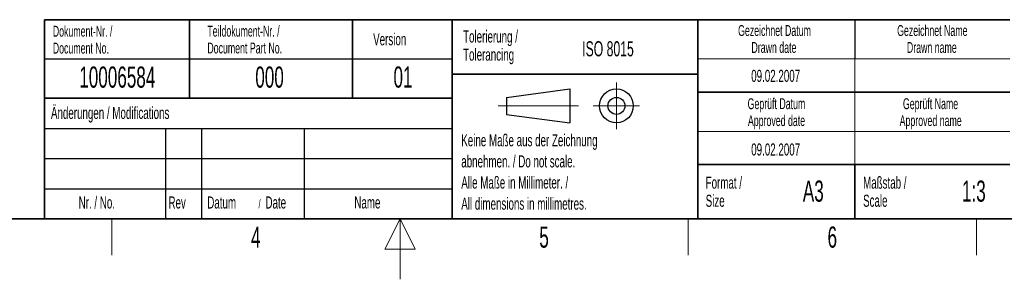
# Model space of a CAD drawing. Header units: millimetres. Extents: x 5 to 418, y 2 to 292.
# Tile 3 of 8: x 154 to 317, y 2 to 45. Entities that reach past the tile are written whole.
import ezdxf

# ---------------------------------------------------------------- set-up
doc = ezdxf.new("R2010")
doc.units = ezdxf.units.MM
doc.layers.add('SLD-0', color=7, linetype='Continuous')
doc.styles.add('SLDTEXTSTYLE0', font='TXT', dxfattribs={"width": 0.605})

msp = doc.modelspace()

# ---------------------------------------------------------------- linework, layer by layer
at = {"layer": 'SLD-0', "lineweight": 35}
for p, q in [((158.1167, 45), (225.6167, 45)), ((158.1167, 45), (158.1167, 32)), ((182.1167, 45), (182.1167, 32)), ((209.1167, 45), (209.1167, 32)), ((225.6167, 45), (225.6167, 32)), ((225.6167, 45), (266.3305, 45)), ((225.6167, 45), (225.6167, 36)), ((266.3305, 12), (266.3305, 45)), ((266.3305, 45), (266.3305, 12)), ((318, 45), (266.3305, 45)), ((225.6167, 36), (266.3305, 36)), ((225.6167, 36), (225.6167, 12)), ((266.3305, 33), (318, 33)), ((158.1167, 32), (158.1167, 12)), ((158.1167, 32), (225.6167, 32)), ((225.6167, 32), (225.6167, 12)), ((266.3305, 21), (318, 21)), ((292.3305, 21), (292.3305, 12)), ((26, 12), (408, 12)), ((158.1167, 12), (225.6167, 12)), ((225.6167, 12), (266.3305, 12)), ((266.3305, 12), (318, 12))]:
    msp.add_line(p, q, dxfattribs=at)
at = {"layer": 'SLD-0'}
for p, q in [((292.3305, 45), (292.3305, 38.5)), ((158.1167, 38.5), (225.6167, 38.5)), ((158.1167, 27), (225.6167, 27)), ((178.1167, 27), (178.1167, 12)), ((184.1167, 27), (184.1167, 12)), ((201.1167, 27), (201.1167, 12)), ((158.1167, 22), (225.6167, 22)), ((158.1167, 17), (225.6167, 17))]:
    msp.add_line(p, q, dxfattribs=at)
at = {"layer": 'SLD-0', "lineweight": 18}
for p, q in [((266.3305, 38.5), (318, 38.5)), ((292.3305, 38.5), (292.3305, 33)), ((252.8396, 34.5746), (252.8396, 26.8746)), ((292.3305, 33), (292.3305, 26.5)), ((233.2396, 30.7246), (246.5396, 30.7246)), ((248.9896, 30.7246), (256.6896, 30.7246)), ((266.3305, 26.5), (318, 26.5)), ((292.3305, 26.5), (292.3305, 21)), ((169.25, 6), (169.25, 12)), ((217, 12), (214.5, 7)), ((217, 2), (217, 12)), ((219.5, 7), (217, 12)), ((264.75, 6), (264.75, 12)), ((312.5, 6), (312.5, 12)), ((214.5, 7), (219.5, 7))]:
    msp.add_line(p, q, dxfattribs=at)
at = {"layer": 'SLD-0', "lineweight": 25}
for p, q in [((234.6396, 32.1246), (245.1396, 33.5246)), ((245.1396, 33.5246), (245.1396, 27.9246)), ((158.1167, 32), (225.6167, 32)), ((234.6396, 32.1246), (234.6396, 29.3246)), ((234.6396, 29.3246), (245.1396, 27.9246))]:
    msp.add_line(p, q, dxfattribs=at)
for radius in [2.8, 1.4]:
    msp.add_circle((252.8396, 30.7246), radius, dxfattribs=at)

# ---------------------------------------------------------------- texts
at = {"layer": 'SLD-0', "style": 'SLDTEXTSTYLE0'}
for s, insert, char_height, attachment_point in [('Dokument-Nr. /', (159.4707, 43.9891), 1.8, 1), ('Teildokument-Nr. /', (185.0721, 44.0073), 1.8, 1), ('Gezeichnet Datum', (279.0254, 44.1039), 1.8, 2), ('Gezeichnet Name', (305.1708, 44.1039), 1.8, 2), ('Version', (212.5452, 42.7601), 2, 1), ('Tolerierung /', (227.4391, 43.2172), 2, 1), ('Document No.', (159.4707, 41.1891), 1.8, 1), ('Document Part No.', (185.0721, 41.2073), 1.8, 1), ('ISO 8015', (247.1716, 41.4342), 2.5, 1), ('Drawn date', (278.9303, 41.3039), 1.8, 2), ('Drawn name', (305.0871, 41.3039), 1.8, 2), ('Tolerancing', (227.4391, 40.2172), 2, 1), ('10006584', (170.1557, 37.243), 3.5, 2), ('000', (195.3767, 37.243), 3.5, 2), ('01', (217.4851, 37.2527), 3.5, 2), ('09.02.2007', (279.2203, 36.699), 2, 2), ('Änderungen / Modifications', (159.1698, 30.5619), 2, 1), ('Geprüft Datum', (279.3494, 31.9851), 1.8, 2), ('Geprüft Name', (304.8762, 31.9851), 1.8, 2), ('Approved date', (279.362, 29.1851), 1.8, 2), ('Approved name', (304.9003, 29.1851), 1.8, 2), ('Keine Maße aus der Zeichnung', (227.1404, 26.0307), 2, 1), ('09.02.2007', (279.2203, 24.5049), 2, 2), ('abnehmen. / Do not scale.', (227.1404, 22.5307), 2, 1), ('Alle Maße in Millimeter. /', (227.1404, 19.0307), 2, 1), ('Format /', (267.6251, 19.0116), 2, 1), ('A3', (285.4515, 18.3609), 3.5, 2), ('Maßstab /', (293.7029, 19.0116), 2, 1), ('1:3', (312.0485, 18.3609), 3.5, 2), ('Nr. / No.', (163.7532, 15.7244), 2, 1), ('Rev', (178.6351, 15.7244), 2, 1), ('Datum', (185.0629, 15.7244), 2, 1), ('/', (193.5459, 15.2243), 1.5, 1), ('Date', (194.7022, 15.7244), 2, 1), ('Name', (209.4275, 15.729), 2, 1), ('All dimensions in millimetres.', (227.1404, 15.5307), 2, 1), ('Size', (267.6251, 16.0116), 2, 1), ('Scale', (293.7029, 16.0116), 2, 1), ('4', (193.1027, 10.743), 3.5, 2), ('5', (240.8527, 10.743), 3.5, 2), ('6', (288.6027, 10.743), 3.5, 2)]:
    msp.add_mtext(s, dxfattribs=dict(at, insert=insert, char_height=char_height, attachment_point=attachment_point))

doc.saveas('drawing.dxf')
